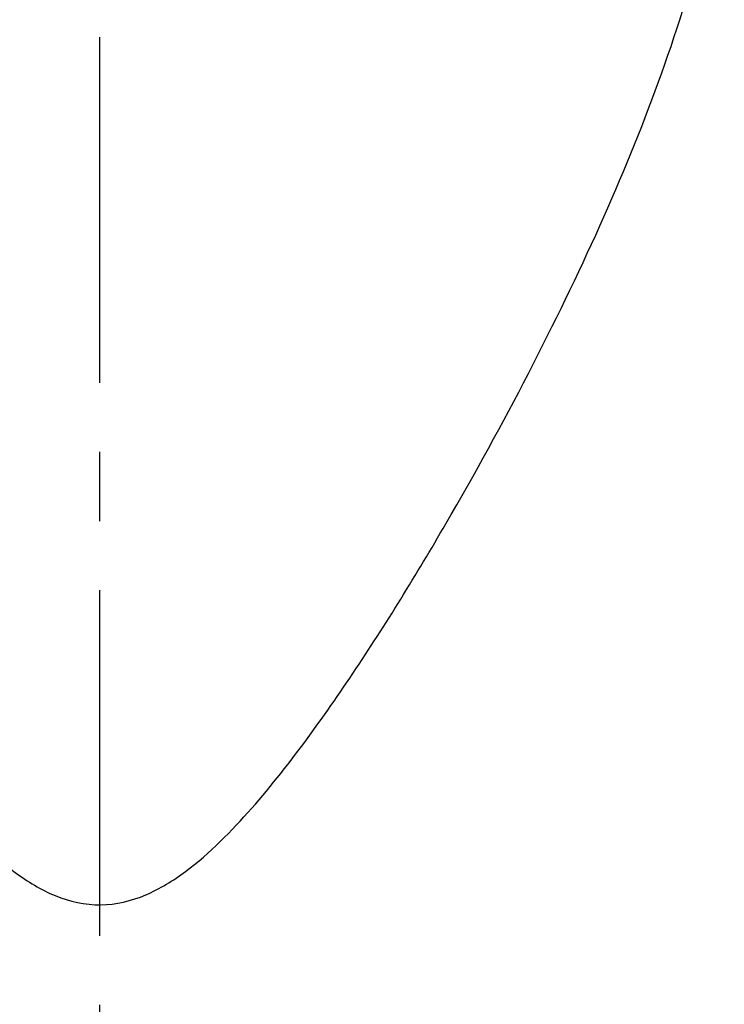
# Model space of a CAD drawing. Header units: millimetres. Extents: x 276 to 566, y 302 to 406.
# Tile 5 of 53: x 481.12 to 487.6, y 331.65 to 340.69. Entities that reach past the tile are written whole.
import ezdxf

# ---------------------------------------------------------------- set-up
doc = ezdxf.new("R2010")
doc.units = ezdxf.units.MM
doc.linetypes.add('CENTER', pattern=[10.16, 6.35, -1.27, 1.27, -1.27])
doc.layers.add('CL', color=1, linetype='CENTER')
doc.layers.add('OUT', color=3, linetype='Continuous')

msp = doc.modelspace()

# ---------------------------------------------------------------- linework, layer by layer
at = {"layer": 'CL', "color": 0, "ltscale": 0.5}
msp.add_line((481.8572, 355.7719), (481.8572, 324.5718), dxfattribs=at)
at = {"layer": 'OUT', "color": 7}
msp.add_open_spline([(476.1166, 342.6862), (476.1284, 342.4938), (476.1508, 342.2967), (476.2148, 341.8931), (476.2567, 341.686), (476.4058, 341.0603), (476.5368, 340.6346), (476.8477, 339.766), (477.0278, 339.3231), (477.4295, 338.4198), (477.6507, 337.9611), (478.1205, 337.047), (478.3702, 336.5891), (478.8996, 335.6735), (479.179, 335.2156), (479.6303, 334.535), (479.7862, 334.3093), (480.1149, 333.8633), (480.2874, 333.643), (480.6585, 333.2239), (480.857, 333.0226), (481.1959, 332.7746), (481.3183, 332.6999), (481.5819, 332.5919), (481.725, 332.5601), (482.0085, 332.5629), (482.1509, 332.5975), (482.4117, 332.7085), (482.5342, 332.7848), (482.873, 333.037), (483.069, 333.2376), (483.4394, 333.6584), (483.6098, 333.8768), (483.9358, 334.3201), (484.091, 334.5453), (484.5417, 335.2256), (484.8222, 335.6857), (485.3558, 336.6097), (485.6078, 337.073), (486.3092, 338.441), (486.7115, 339.3321), (487.1786, 340.6378), (487.3114, 341.0705), (487.5085, 341.9008), (487.5742, 342.301), (487.5977, 342.6862)], degree=3, knots=[0, 0, 0, 0, 0.03125, 0.03125, 0.0625, 0.0625, 0.125, 0.125, 0.1875, 0.1875, 0.25, 0.25, 0.3125, 0.3125, 0.375, 0.375, 0.40625, 0.40625, 0.4375, 0.4375, 0.46875, 0.46875, 0.484375, 0.484375, 0.5, 0.5, 0.515625, 0.515625, 0.53125, 0.53125, 0.5625, 0.5625, 0.59375, 0.59375, 0.625, 0.625, 0.6875, 0.6875, 0.75, 0.75, 0.875, 0.875, 0.9375, 0.9375, 1, 1, 1, 1], dxfattribs=at)

doc.saveas('drawing.dxf')
